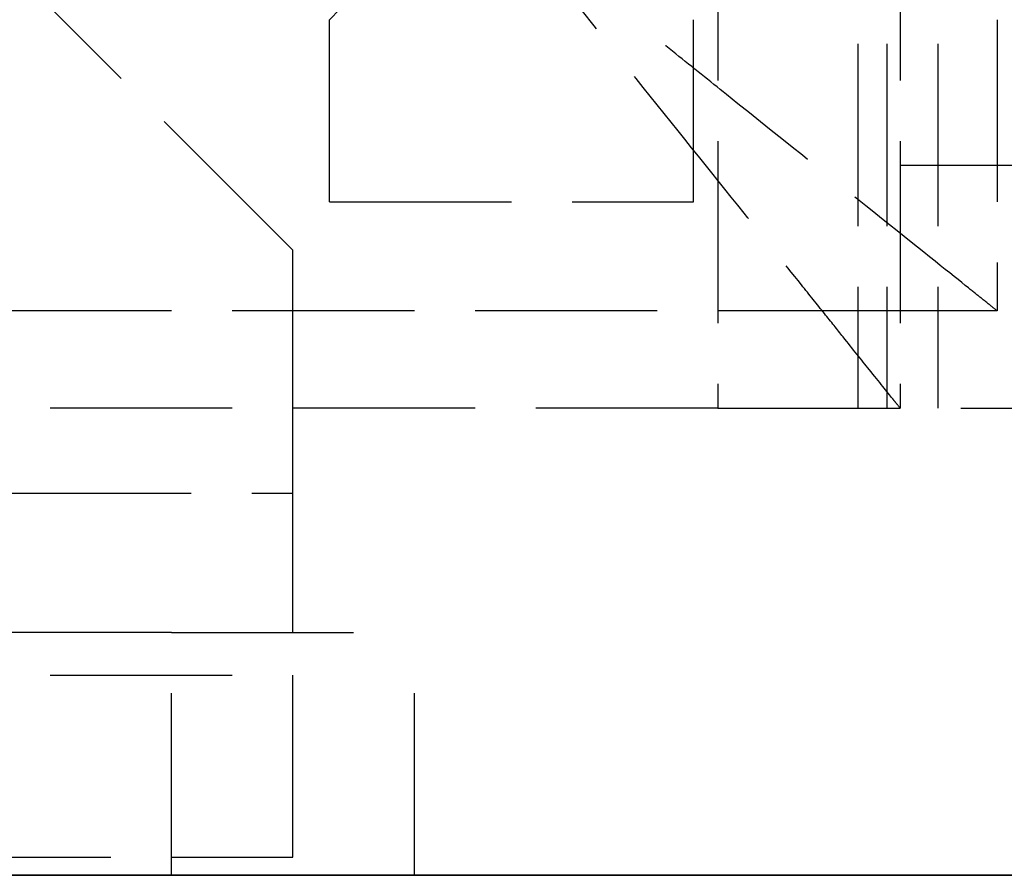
# Model space of a CAD drawing. Header units: millimetres. Extents: x -108 to 0, y 0 to 486.
# Tile 7 of 16: x -12 to -4, y 0 to 7. Entities that reach past the tile are written whole.
import ezdxf

# ---------------------------------------------------------------- set-up
doc = ezdxf.new("R2010")
doc.units = ezdxf.units.MM
doc.header["$LTSCALE"] = 10
doc.linetypes.add('ALLCAD_Strich', pattern=[0.2, 0.15, -0.05])
doc.layers.add('BESCH_KONT_sich_schn_ansi_2d', color=40, linetype='Continuous')
doc.layers.add('BESCH_KONT_sich_schn_grun_2d', color=10, linetype='Continuous')

msp = doc.modelspace()

# ---------------------------------------------------------------- linework, layer by layer
at = {"layer": 'BESCH_KONT_sich_schn_ansi_2d', "linetype": 'ALLCAD_Strich'}
for p, q in [((-5, 0, 52.3277), (-107.4, 0, 52.3277)), ((-5, 0, 47.3277), (-107.4, 0, 47.3277)), ((-107.3979, 0, 52.4812), (-5.0021, 0, 52.4812)), ((-8.2, 0, 56.3277), (-104.2, 0, 56.3277)), ((-11.7, 0, 103.4257), (-100.7, 0, 103.4257)), ((-11.7, 0, 92.2296), (-100.7, 0, 92.2296)), ((-11.7, 0, 103.8277), (-100.7, 0, 103.8277)), ((-11.7, 0, 91.8277), (-100.7, 0, 91.8277)), ((-90, 0, 26.5277), (-10, 0, 26.5277)), ((-85, 0, 388.6536), (-11, 0, 388.6536)), ((-68.25, 0, 29.5277), (-10, 0, 29.5277)), ((-68.25, 0, 28.0277), (-10, 0, 28.0277)), ((-6.5, 0, 430.5277), (-36.7, 0, 430.5277)), ((-6.5, 0, 432.0277), (-36.7, 0, 432.0277)), ((-26.75, 0, 3.8536), (-7.25, 0, 3.8536)), ((-26.75, 0, 387.8536), (-7.25, 0, 387.8536)), ((-26.75, 0, 3.8536), (-7.25, 0, 3.8536)), ((-26.75, 0, 11.3404), (-7.25, 0, 11.3404)), ((-26.75, 0, 395.3404), (-7.25, 0, 395.3404)), ((-26.75, 0, 11.3404), (-7.25, 0, 11.3404)), ((-7.35, 0, 20.7782), (-26.4, 0, 20.7782)), ((-26.4, 0, 26.5149), (-7.6, 0, 26.5149)), ((-26.4, 0, 21.0068), (-7.35, 0, 21.0068)), ((-7.35, 0, 404.7782), (-26.4, 0, 404.7782)), ((-26.4, 0, 410.5149), (-7.6, 0, 410.5149)), ((-26.4, 0, 405.0068), (-7.35, 0, 405.0068)), ((-7.35, 0, 20.7782), (-26.4, 0, 20.7782)), ((-26.4, 0, 26.5149), (-7.6, 0, 26.5149)), ((-26.4, 0, 21.0068), (-7.35, 0, 21.0068)), ((-26.2, 0, 2.1964), (-7.25, 0, 2.1964)), ((-26.2, 0, 2.1277), (-7.0907, 0, 2.1277)), ((-6.2, 0, 1.5153), (-26.2, 0, 1.5153)), ((-26.2, 0, 386.1964), (-7.25, 0, 386.1964)), ((-26.2, 0, 386.1277), (-7.0907, 0, 386.1277)), ((-6.2, 0, 385.5153), (-26.2, 0, 385.5153)), ((-26.2, 0, 2.1964), (-7.25, 0, 2.1964)), ((-26.2, 0, 2.1277), (-7.0907, 0, 2.1277)), ((-6.2, 0, 1.5153), (-26.2, 0, 1.5153)), ((-26.1, 0, 2.2431), (-2.5, 0, 2.2431)), ((-26.1, 0, 0.7432), (-2.5, 0, 0.7432)), ((-2.5, 0, 0.5809), (-26.1, 0, 0.5809)), ((-26.1, 0, 386.2431), (-2.5, 0, 386.2431)), ((-26.1, 0, 384.7432), (-2.5, 0, 384.7432)), ((-2.5, 0, 384.5809), (-26.1, 0, 384.5809)), ((-26.1, 0, 2.2431), (-2.5, 0, 2.2431)), ((-26.1, 0, 0.7432), (-2.5, 0, 0.7432)), ((-2.5, 0, 0.5809), (-26.1, 0, 0.5809)), ((-26.1, 0, 1.95), (-8.2, 0, 1.95)), ((-2.5, 0, 2.0808), (-26.1, 0, 2.0808)), ((-8.2, 0, 3.45), (-26.1, 0, 3.45)), ((-26.1, 0, 2.5413), (-6.5, 0, 2.5413)), ((-26.1, 0, 1.0413), (-2.5, 0, 1.0413)), ((-26.1, 0, 0.6277), (-6.2, 0, 0.6277)), ((-26.1, 0, 385.95), (-8.2, 0, 385.95)), ((-2.5, 0, 386.0808), (-26.1, 0, 386.0808)), ((-8.2, 0, 387.45), (-26.1, 0, 387.45)), ((-26.1, 0, 386.5413), (-6.5, 0, 386.5413)), ((-26.1, 0, 385.0413), (-2.5, 0, 385.0413)), ((-26.1, 0, 384.6277), (-6.2, 0, 384.6277)), ((-26.1, 0, 1.95), (-8.2, 0, 1.95)), ((-2.5, 0, 2.0808), (-26.1, 0, 2.0808)), ((-8.2, 0, 3.45), (-26.1, 0, 3.45)), ((-26.1, 0, 2.5413), (-6.5, 0, 2.5413)), ((-26.1, 0, 1.0413), (-2.5, 0, 1.0413)), ((-26.1, 0, 0.6277), (-6.2, 0, 0.6277)), ((-11.8245, 0, 0.0153), (-25.4755, 0, 0.0153)), ((-11.8245, 0, 384.0153), (-25.4755, 0, 384.0153)), ((-11.8245, 0, 0.0153), (-25.4755, 0, 0.0153)), ((-12.1359, 0), (-25.1641, 0)), ((-12.1359, 0, 384), (-25.1641, 0, 384)), ((-12.1359, 0), (-25.1641, 0)), ((-12.1359, 0, 1.5), (-25.1641, 0, 1.5)), ((-12.1359, 0, 385.5), (-25.1641, 0, 385.5)), ((-12.1359, 0, 1.5), (-25.1641, 0, 1.5)), ((-9.65, 0, 44.8683), (-24.65, 0, 44.8683)), ((-9.65, 0, 428.8683), (-24.65, 0, 428.8683)), ((-9.65, 0, 44.8683), (-24.65, 0, 44.8683)), ((-22.22, 0, 8.6263), (-10.22, 0, 8.6263)), ((-22.22, 0, 8.2598), (-10.22, 0, 8.2598)), ((-22.22, 0, 392.6263), (-10.22, 0, 392.6263)), ((-22.22, 0, 392.2598), (-10.22, 0, 392.2598)), ((-22.22, 0, 8.6263), (-10.22, 0, 8.6263)), ((-22.22, 0, 8.2598), (-10.22, 0, 8.2598)), ((-20.47, 0, 19.1962), (-7.25, 0, 19.1962)), ((-11.97, 0, 10.3763), (-20.47, 0, 10.3763)), ((-11.97, 0, 10.0098), (-20.47, 0, 10.0098)), ((-20.47, 0, 28.7039), (-7.35, 0, 28.7039)), ((-20.47, 0, 26.9539), (-7.35, 0, 26.9539)), ((-20.47, 0, 27.0067), (-7.35, 0, 27.0067)), ((-20.47, 0, 27.0068), (-7.35, 0, 27.0068)), ((-20.47, 0, 403.1962), (-7.25, 0, 403.1962)), ((-11.97, 0, 394.3763), (-20.47, 0, 394.3763)), ((-11.97, 0, 394.0098), (-20.47, 0, 394.0098)), ((-20.47, 0, 412.7039), (-7.35, 0, 412.7039)), ((-20.47, 0, 410.9539), (-7.35, 0, 410.9539)), ((-20.47, 0, 411.0067), (-7.35, 0, 411.0067)), ((-20.47, 0, 19.1962), (-7.25, 0, 19.1962)), ((-11.97, 0, 10.3763), (-20.47, 0, 10.3763)), ((-11.97, 0, 10.0098), (-20.47, 0, 10.0098)), ((-20.47, 0, 28.7039), (-7.35, 0, 28.7039)), ((-20.47, 0, 26.9539), (-7.35, 0, 26.9539)), ((-20.47, 0, 27.0067), (-7.35, 0, 27.0067)), ((-20.47, 0, 411.0068), (-7.35, 0, 411.0068)), ((-20.47, 0, 27.0068), (-7.35, 0, 27.0068)), ((-11, 0, 406.6536), (-19.75, 0, 406.6536)), ((-13.647, 0, 15.1187), (-11.6, 0, 15.1187)), ((-13.647, 0, 15.1187), (-11.6, 0, 15.1187)), ((-13.627, 0, 15.1004), (-10, 0, 15.1004)), ((-13.627, 0, 15.1004), (-10, 0, 15.1004)), ((-13.5154, 0, 399.1187), (-11.6, 0, 399.1187)), ((-13.4973, 0, 399.1004), (-9, 0, 399.1004)), ((-12.7504, 0, 395.3535), (-9, 0, 395.3535)), ((-12.7028, 0, 11.3535), (-10, 0, 11.3535)), ((-12.7028, 0, 11.3535), (-10, 0, 11.3535)), ((-9.65, 0, 42.5147), (-12.6, 0, 42.5147)), ((-9.65, 0, 426.5147), (-12.6, 0, 426.5147)), ((-9.65, 0, 42.5147), (-12.6, 0, 42.5147)), ((-12.2, 0, 49.8277), (-11.4, 0, 49.8277)), ((-12.2, 0, 52.3277), (-12.2, 0, 49.8277)), ((-12, 0, 28.0277), (-12, 0, 29.5277)), ((-10.22, 0, 13.3263), (-11.97, 0, 13.3263)), ((-11.97, 0, 13.3263), (-11.97, 0, 10.3763)), ((-10.22, 0, 12.9597), (-11.97, 0, 12.9597)), ((-11.97, 0, 10.3763), (-11.97, 0, 10.0098)), ((-10.22, 0, 397.3263), (-11.97, 0, 397.3263)), ((-11.97, 0, 397.3263), (-11.97, 0, 394.3763)), ((-10.22, 0, 396.9597), (-11.97, 0, 396.9597)), ((-11.97, 0, 394.3763), (-11.97, 0, 394.0098)), ((-10.22, 0, 13.3263), (-11.97, 0, 13.3263)), ((-11.97, 0, 13.3263), (-11.97, 0, 10.3763)), ((-10.22, 0, 12.9597), (-11.97, 0, 12.9597)), ((-11.97, 0, 10.3763), (-11.97, 0, 10.0098)), ((-6.5977, 0, 0.0153), (-11.8245, 0, 0.0153)), ((-6.5977, 0, 384.0153), (-11.8245, 0, 384.0153)), ((-6.5977, 0, 0.0153), (-11.8245, 0, 0.0153)), ((-11.7, 0, 103.8277), (-11.7, 0, 103.4257)), ((-9.7, 0, 103.4257), (-11.7, 0, 103.4257)), ((-11.7, 0, 92.2296), (-11.7, 0, 103.4257)), ((-9.7, 0, 92.2296), (-11.7, 0, 92.2296)), ((-11.7, 0, 92.2296), (-11.7, 0, 91.8277)), ((-8.2, 0, 103.8277), (-11.7, 0, 103.8277)), ((-11.7, 0, 91.8277), (-8.2, 0, 91.8277)), ((-7.35, 0, 409.4333), (-11.6, 0, 409.4333)), ((-11.6, 0, 409.4333), (-11.6, 0, 406.6536)), ((-7.35, 0, 25.4281), (-11.6, 0, 25.4281)), ((-11.6, 0, 15.1239), (-10, 0, 15.1239)), ((-11.6, 0, 15.1239), (-11.6, 0, 15.1187)), ((-10, 0, 25.4333), (-11.6, 0, 25.4333)), ((-11.6, 0, 25.4333), (-11.6, 0, 15.1239)), ((-7.35, 0, 409.4281), (-11.6, 0, 409.4281)), ((-11.6, 0, 399.1239), (-9, 0, 399.1239)), ((-11.6, 0, 399.1239), (-11.6, 0, 399.1187)), ((-11.6, 0, 406.6536), (-11.6, 0, 399.1239)), ((-7.35, 0, 25.4281), (-11.6, 0, 25.4281)), ((-11.6, 0, 15.1239), (-10, 0, 15.1239)), ((-11.6, 0, 15.1239), (-11.6, 0, 15.1187)), ((-10, 0, 25.4333), (-11.6, 0, 25.4333)), ((-11.6, 0, 25.4333), (-11.6, 0, 15.1239)), ((-11.4, 0, 52.3277), (-11.4, 0, 49.8277)), ((-10.95, 0, 430.5277), (-10.95, 0, 432.0277)), ((-10.22, 0, 8.6263), (-10.22, 0, 13.3263)), ((-10.22, 0, 8.6263), (-10.22, 0, 8.2598)), ((-10.22, 0, 392.6263), (-10.22, 0, 397.3263)), ((-10.22, 0, 392.6263), (-10.22, 0, 392.2598)), ((-10.22, 0, 8.6263), (-10.22, 0, 13.3263)), ((-10.22, 0, 8.6263), (-10.22, 0, 8.2598)), ((-10, 0, 15.1004), (-7.35, 0, 15.1004)), ((-10, 0, 11.3535), (-7.25, 0, 11.3535)), ((-10, 0, 15.1239), (-7.35, 0, 15.1239)), ((-7.35, 0, 25.4333), (-10, 0, 25.4333)), ((-10, 0, 15.1004), (-7.35, 0, 15.1004)), ((-10, 0, 11.3535), (-7.25, 0, 11.3535)), ((-10, 0, 15.1239), (-7.35, 0, 15.1239)), ((-7.35, 0, 25.4333), (-10, 0, 25.4333)), ((-10, 0, 9.5277), (-10, 0, 26.5277)), ((-10, 0, 26.5277), (-10, 0, 29.5277)), ((-9.7, 0, 100.8277), (-6.7, 0, 100.8277)), ((-9.7, 0, 94.8277), (-9.7, 0, 100.8277)), ((-9.7, 0, 94.8277), (-6.7, 0, 94.8277)), ((-9.7, 0, 100.8277), (-9.7, 0, 103.4257)), ((-9.7, 0, 92.2296), (-9.7, 0, 94.8277)), ((-6.7, 0, 103.4257), (-9.7, 0, 103.4257)), ((-6.7, 0, 92.2296), (-9.7, 0, 92.2296)), ((-9.65, 0, 44.8683), (-9.65, 0, 42.5147)), ((-9.65, 0, 428.8683), (-9.65, 0, 426.5147)), ((-9.65, 0, 44.8683), (-9.65, 0, 42.5147)), ((-9, 0, 390.6536), (-9, 0, 404.6536)), ((-9, 0, 399.1004), (-7.35, 0, 399.1004)), ((-9, 0, 395.3535), (-7.25, 0, 395.3535)), ((-9, 0, 399.1239), (-7.35, 0, 399.1239)), ((-8.2, 0, 56.3277), (-8.2, 0, 56.3277)), ((-8.2, 0, 56.3277), (-8.2, 0, 55.5277)), ((-8.2, 0, 1.95), (-2.5, 0, 1.95)), ((-6.9429, 0, 3.45), (-8.2, 0, 3.45)), ((-8.2, 0, 1.95), (-8.2, 0, 3.45)), ((-8.2, 0, 0.0153), (-8.2, 0, 1.5153)), ((-8.2, 0, 385.95), (-2.5, 0, 385.95)), ((-6.9429, 0, 387.45), (-8.2, 0, 387.45)), ((-8.2, 0, 385.95), (-8.2, 0, 387.45)), ((-8.2, 0, 384.0153), (-8.2, 0, 385.5153)), ((-8.2, 0, 1.95), (-2.5, 0, 1.95)), ((-6.9429, 0, 3.45), (-8.2, 0, 3.45)), ((-8.2, 0, 1.95), (-8.2, 0, 3.45)), ((-8.2, 0, 0.0153), (-8.2, 0, 1.5153)), ((-8.1998, 0, 56.3277), (-8.1998, 0, 55.5277)), ((-7.6, 0, 32.8684), (-7.6, 0, 42.8183)), ((-7.35, 0, 32.8684), (-7.6, 0, 32.8684)), ((-7.6, 0, 416.8684), (-7.6, 0, 426.8183)), ((-7.35, 0, 416.8684), (-7.6, 0, 416.8684)), ((-7.6, 0, 32.8684), (-7.6, 0, 42.8183)), ((-7.35, 0, 32.8684), (-7.6, 0, 32.8684)), ((-7.6, 0, 28.447), (-7.6, 0, 32.4469)), ((-7.6, 0, 28.447), (-7.6, 0, 26.5149)), ((-7.6, 0, 32.4469), (-7.6, 0, 32.8684)), ((-7.35, 0, 28.447), (-7.6, 0, 28.447)), ((-7.35, 0, 32.4469), (-7.6, 0, 32.4469)), ((-7.6, 0, 412.447), (-7.6, 0, 416.4469)), ((-7.6, 0, 412.447), (-7.6, 0, 410.5149)), ((-7.6, 0, 416.4469), (-7.6, 0, 416.8684)), ((-7.35, 0, 412.447), (-7.6, 0, 412.447)), ((-7.35, 0, 416.4469), (-7.6, 0, 416.4469)), ((-7.6, 0, 28.447), (-7.6, 0, 32.4469)), ((-7.6, 0, 28.447), (-7.6, 0, 26.5149)), ((-7.6, 0, 32.4469), (-7.6, 0, 32.8684)), ((-7.35, 0, 28.447), (-7.6, 0, 28.447)), ((-7.35, 0, 32.4469), (-7.6, 0, 32.4469)), ((-7.35, 0, 20.8403), (-7.25, 0, 20.8403)), ((-7.35, 0, 32.8684), (-7.35, 0, 25.4333)), ((-7.35, 0, 15.1239), (-7.35, 0, 15.1004)), ((-7.35, 0, 25.4333), (-7.35, 0, 15.1239)), ((-7.35, 0, 404.8403), (-7.25, 0, 404.8403)), ((-7.35, 0, 416.8684), (-7.35, 0, 409.4333)), ((-7.35, 0, 399.1239), (-7.35, 0, 399.1004)), ((-7.35, 0, 409.4333), (-7.35, 0, 399.1239)), ((-7.35, 0, 20.8403), (-7.25, 0, 20.8403)), ((-7.35, 0, 32.8684), (-7.35, 0, 25.4333)), ((-7.35, 0, 15.1239), (-7.35, 0, 15.1004)), ((-7.35, 0, 25.4333), (-7.35, 0, 15.1239)), ((-7.25, 0, 20.8403), (-7.25, 0, 11.3535)), ((-7.25, 0, 3.8536), (-7.25, 0, 3.8276)), ((-7.25, 0, 11.3535), (-7.25, 0, 3.8536)), ((-7.25, 0, 404.8403), (-7.25, 0, 395.3535)), ((-7.25, 0, 387.8536), (-7.25, 0, 387.8276)), ((-7.25, 0, 395.3535), (-7.25, 0, 387.8536)), ((-7.25, 0, 20.8403), (-7.25, 0, 11.3535)), ((-7.25, 0, 3.8536), (-7.25, 0, 3.8276)), ((-7.25, 0, 11.3535), (-7.25, 0, 3.8536)), ((-7.25, 0, 3.8276), (-7.25, 0, 2.1964)), ((-7.25, 0, 387.8276), (-7.25, 0, 386.1964)), ((-7.25, 0, 3.8276), (-7.25, 0, 2.1964)), ((-6.5, 0, 2.5413), (-7.0907, 0, 2.1277)), ((-6.2, 0, 2.1277), (-7.0907, 0, 2.1277)), ((-6.5, 0, 386.5413), (-7.0907, 0, 386.1277)), ((-6.2, 0, 386.1277), (-7.0907, 0, 386.1277)), ((-6.5, 0, 2.5413), (-7.0907, 0, 2.1277)), ((-6.2, 0, 2.1277), (-7.0907, 0, 2.1277)), ((-7.0714, 0, 2.3286), (-7.0714, 0, 3.8286)), ((-7.0714, 0, 386.3286), (-7.0714, 0, 387.8286)), ((-7.0714, 0, 2.3286), (-7.0714, 0, 3.8286)), ((-6.9429, 0, 3.45), (-6.441, 0, 3.8344)), ((-6.9429, 0, 387.45), (-6.441, 0, 387.8344)), ((-6.9429, 0, 3.45), (-6.441, 0, 3.8344)), ((-6.7, 0, 100.8277), (-6.7, 0, 94.8277)), ((-6.7, 0, 100.8277), (-6.7, 0, 103.4257)), ((-6.7, 0, 92.2296), (-6.7, 0, 94.8277)), ((-6.5, 0, 432.0277), (-6.5, 0, 430.5277)), ((-6.5, 0, 426.2777), (-6.5, 0, 416.7777)), ((-5, 0, 426.2777), (-6.5, 0, 426.2777)), ((-5, 0, 416.7777), (-6.5, 0, 416.7777)), ((-5.348, 0, 420.0277), (-6.5, 0, 420.0277)), ((-6.5, 0, 423.7777), (-5, 0, 423.7777)), ((-5, 0, 419.2777), (-6.5, 0, 419.2777)), ((-6.5, 0, 2.5413), (-2, 0, 5.6923)), ((-6.5, 0, 386.5413), (-2, 0, 389.6923)), ((-6.5, 0, 2.5413), (-2, 0, 5.6923)), ((-6.441, 0, 3.8344), (-6.3, 0, 3.9423)), ((-6.441, 0, 387.8344), (-6.3, 0, 387.9423)), ((-6.441, 0, 3.8344), (-6.3, 0, 3.9423)), ((-6.3, 0, 2.3391), (-6.3, 0, 2.3453)), ((-4.3, 0, 5.474), (-6.3, 0, 3.9423)), ((-6.3, 0, 2.3453), (-6.3, 0, 3.9423)), ((-6.3, 0, 386.3391), (-6.3, 0, 386.3453)), ((-4.3, 0, 389.474), (-6.3, 0, 387.9423)), ((-6.3, 0, 386.3453), (-6.3, 0, 387.9423)), ((-6.3, 0, 2.3391), (-6.3, 0, 2.3453)), ((-4.3, 0, 5.474), (-6.3, 0, 3.9423)), ((-6.3, 0, 2.3453), (-6.3, 0, 3.9423)), ((-6.2, 0, 0.0311), (-6.2, 0, 0.5809)), ((-6.2, 0, 384.0311), (-6.2, 0, 384.5809)), ((-6.2, 0, 0.0311), (-6.2, 0, 0.5809)), ((-6.2, 0, 0.6277), (-2.5, 0, 0.6277)), ((-6.2, 0, 2.1277), (-6.2, 0, 0.6277)), ((-6.2, 0, 0.5809), (-6.2, 0, 0.6277)), ((-6.2, 0, 384.6277), (-2.5, 0, 384.6277)), ((-6.2, 0, 386.1277), (-6.2, 0, 384.6277)), ((-6.2, 0, 384.5809), (-6.2, 0, 384.6277)), ((-6.2, 0, 0.6277), (-2.5, 0, 0.6277)), ((-6.2, 0, 2.1277), (-6.2, 0, 0.6277)), ((-6.2, 0, 0.5809), (-6.2, 0, 0.6277)), ((-4.928, 0, 416.6817), (-5.348, 0, 415.2417)), ((-5.108, 0, 415.1717), (-5.348, 0, 415.2417)), ((-4.928, 0, 426.3737), (-5.348, 0, 427.8137)), ((-5.348, 0, 427.8137), (-5.108, 0, 427.8837)), ((-5.108, 0, 420.0277), (-5.348, 0, 420.0277)), ((-5.348, 0, 420.0277), (-5.348, 0, 415.2417)), ((-4.688, 0, 426.4437), (-5.108, 0, 427.8837)), ((-4.688, 0, 416.6117), (-5.108, 0, 415.1717)), ((-5.108, 0, 420.0277), (-5.108, 0, 415.1717)), ((-5.108, 0, 420.0277), (-5, 0, 420.0277)), ((-5.0021, 0, 52.4812), (-5.0018, 0, 52.4812)), ((-3.5, 0, 429.0277), (-5, 0, 429.0277)), ((-3.5, 0, 428.0277), (-5, 0, 428.0277)), ((-5, 0, 428.0277), (-5, 0, 429.0277)), ((-5, 0, 405.3277), (-3.5, 0, 405.3277)), ((-3.5, 0, 415.0277), (-5, 0, 415.0277)), ((-5, 0, 405.3277), (-5, 0, 415.0277)), ((-5, 0, 405.3277), (-5, 0, 403.3277)), ((-5, 0, 426.2777), (-5, 0, 416.7777)), ((-5, 0, 420.0277), (-4.928, 0, 420.0277)), ((-5, 0, 403.3277), (-3.5, 0, 403.3277)), ((-5, 0, 424.3277), (-4.688, 0, 424.3277)), ((-4.688, 0, 424.0277), (-5, 0, 424.0277)), ((-5, 0, 52.3277), (-5, 0, 47.3277)), ((-5, 0, 24.3277), (-4.2, 0, 24.3277)), ((-4.2, 0, 52.3277), (-5, 0, 52.3277)), ((-5, 0, 47.3277), (-5, 0, 24.3277)), ((-5, 0, 24.3277), (-5, 0, 19.3277)), ((-5, 0, 19.3277), (-4.2, 0, 19.3277)), ((-5, 0, 406.3277), (-3.5, 0, 406.3277)), ((-5, 0, 416.7777), (-5, 0, 415.0277)), ((-5, 0, 428.0277), (-5, 0, 426.2777)), ((-3.5, 0, 427.2277), (-5, 0, 427.2277)), ((-5, 0, 427.5277), (-3.5, 0, 427.5277)), ((-4.2, 0, 39.6777), (-5, 0, 39.6777)), ((-4.2, 0, 34.9777), (-5, 0, 34.9777)), ((-4.928, 0, 420.0277), (-4.928, 0, 416.6817)), ((-4.928, 0, 416.6817), (-4.688, 0, 416.6117)), ((-4.688, 0, 426.4437), (-4.928, 0, 426.3737)), ((-4.688, 0, 423.0277), (-4.688, 0, 426.4437)), ((-4.688, 0, 423.0277), (-3.5, 0, 423.0277)), ((-4.688, 0, 420.0277), (-4.688, 0, 423.0277)), ((-4.688, 0, 420.0277), (-3.5, 0, 420.0277)), ((-4.688, 0, 416.6117), (-4.688, 0, 420.0277)), ((-4.688, 0, 424.3277), (-3.5, 0, 424.3277)), ((-3.5, 0, 424.0277), (-4.688, 0, 424.0277)), ((-4.3, 0, 2.3558), (-2.5, 0, 2.3558)), ((-4.3, 0, 5.474), (-4.3, 0, 2.3558)), ((-4.3, 0, 5.474), (-1.6, 0, 7.5417)), ((-4.3, 0, 386.3558), (-2.5, 0, 386.3558)), ((-4.3, 0, 389.474), (-4.3, 0, 386.3558)), ((-4.3, 0, 389.474), (-1.6, 0, 391.5417)), ((-4.3, 0, 2.3558), (-2.5, 0, 2.3558)), ((-4.3, 0, 5.474), (-4.3, 0, 2.3558)), ((-4.3, 0, 5.474), (-1.6, 0, 7.5417)), ((-4.2, 0, 19.3277), (-4.2, 0, 24.3277)), ((-4.2, 0, 52.3277), (-4.2, 0, 24.3277))]:
    msp.add_line(p, q, dxfattribs=at)
at = {"layer": 'BESCH_KONT_sich_schn_ansi_2d', "linetype": 'ALLCAD_Strich', "extrusion": (0, -1, 0)}
for centre, radius, start, end in [((-13, 9.5277), 3, 270, 0), ((-12.1359, 3.1851), 3.1851, 270, 305.15128), ((-12.1359, 387.1851), 3.1851, 270, 305.15128), ((-12.1359, 3.1851), 3.1851, 270, 305.15128), ((-8.1738, -1.5499), 5, 90.3, 142.41149), ((-8.1738, 382.4501), 5, 90.3, 142.41149), ((-8.1738, -1.5499), 5, 90.3, 142.41149), ((-11, 390.6536), 2, 270, 0), ((-11, 404.6536), 2, 0, 90), ((-12.1359, 3.1851), 3.1851, 305.15128, 337.18336), ((-12.1359, 387.1851), 3.1851, 305.15128, 337.18336), ((-12.1359, 3.1851), 3.1851, 305.15128, 337.18336), ((-6.5, 429.0277), 3, 0, 90), ((-6.5, 429.0277), 1.5, 0, 90), ((-4.9, 416.7777), 1.6, 180, 253.7398), ((-5.15, 428.0277), 0.15, 286.2602, 360), ((-5.15, 415.0277), 0.15, 0, 73.7398), ((-4.9, 416.7777), 0.1, 180, 253.7398), ((-4.9, 426.2777), 0.1, 106.2602, 180), ((-5.15, 415.0277), 1.65, 0, 73.7398)]:
    msp.add_arc(centre, radius, start, end, dxfattribs=at)
at = {"layer": 'BESCH_KONT_sich_schn_ansi_2d', "linetype": 'ALLCAD_Strich', "extrusion": (0, 1, 0)}
for centre, radius, start, end in [((8.2, 100.8277), 3, 60, 90), ((8.2, 94.8277), 3, 270, 300), ((8.2, 100.8277), 3, 90, 120), ((8.2, 94.8277), 3, 240, 270), ((4.9, 426.2777), 1.6, 0, 73.7398), ((5.15, 428.0277), 1.65, 180, 253.7398)]:
    msp.add_arc(centre, radius, start, end, dxfattribs=at)
at = {"layer": 'BESCH_KONT_sich_schn_ansi_2d', "linetype": 'ALLCAD_Strich', "extrusion": (0, -1, 0)}
for centre, major_axis, ratio, start_param, end_param in [((-14.5, 0, 2.3636), (9.9999, 0), 0.005236, -1.570795, -1.152128), ((-14.5, 0, 3.8636), (9.9999, 0), 0.005236, -1.570795, -0.733459), ((-14.5, 0, 386.3636), (9.9999, 0), 0.005236, -1.570795, -0.733459), ((-14.5, 0, 387.8636), (9.9999, 0), 0.005236, -1.570795, -0.733459), ((-14.5, 0, 2.3636), (9.9999, 0), 0.005236, -1.570795, -1.152128), ((-14.5, 0, 3.8636), (9.9999, 0), 0.005236, -1.570795, -0.733459), ((-14.5, 0, 2.3636), (9.9999, 0), 0.005236, -1.152128, -0.733459), ((-14.5, 0, 2.3636), (9.9999, 0), 0.005236, -1.152128, -0.733459), ((-9.65, 0, 42.8183), (2.05, 0), 0.999986, 0, 1.570796), ((-9.65, 0, 426.8183), (2.05, 0), 0.999986, 0, 1.570796), ((-9.65, 0, 42.8183), (2.05, 0), 0.999986, 0, 1.570796), ((-9.65, 0, 40.4647), (2.05, 0), 0.999986, 0, 1.570796), ((-9.65, 0, 424.4647), (2.05, 0), 0.999986, 0, 1.570796), ((-9.65, 0, 40.4647), (2.05, 0), 0.999986, 0, 1.570796), ((-9.3001, 0, 2.3391), (3.0001, 0), 0.005236, -0.73346, 0.000001), ((-9.3001, 0, 3.8391), (3.0001, 0), 0.005236, -0.733461, -0.307776), ((-9.3001, 0, 386.3391), (3.0001, 0), 0.005236, -0.73346, 0.000001), ((-9.3001, 0, 387.8391), (3.0001, 0), 0.005236, -0.733461, -0.307776), ((-9.3001, 0, 2.3391), (3.0001, 0), 0.005236, -0.73346, 0.000001), ((-9.3001, 0, 3.8391), (3.0001, 0), 0.005236, -0.733461, -0.307776), ((-6.5976, 0, 10.0014), (0, 0, -9.9861), 0.707107, -0.000017, 0.028171), ((-6.5976, 0, 394.0014), (0, 0, -9.9861), 0.707107, -0.000017, 0.056336), ((-6.5976, 0, 10.0014), (0, 0, -9.9861), 0.707107, -0.000017, 0.028171), ((-6.5976, 0, 10.0014), (0, 0, -9.9861), 0.707107, 0.028171, 0.056336), ((-6.5976, 0, 10.0014), (0, 0, -9.9861), 0.707107, 0.028171, 0.056336)]:
    msp.add_ellipse(centre, major_axis=major_axis, ratio=ratio, start_param=start_param, end_param=end_param, dxfattribs=at)
at = {"layer": 'BESCH_KONT_sich_schn_ansi_2d', "linetype": 'ALLCAD_Strich', "extrusion": (0, 1, 0)}
for centre in [(-4.3, 0, 2.3453), (-4.3, 0, 386.3453), (-4.3, 0, 2.3453)]:
    msp.add_ellipse(centre, major_axis=(-2, 0), ratio=0.005236, start_param=-0.000007, end_param=1.570789, dxfattribs=at)
at = {"layer": 'BESCH_KONT_sich_schn_ansi_2d', "linetype": 'ALLCAD_Strich'}
for points, knots in [([(-12.2, 0, 49.8277), (-12.2, 0, 49.7398), (-12.2046, 0, 49.6521), (-12.2226, 0, 49.4815), (-12.2355, 0, 49.3998), (-12.276, 0, 49.205), (-12.318, 0, 49.0405), (-12.4448, 0, 48.7427), (-12.4963, 0, 48.642), (-12.6321, 0, 48.4142), (-12.7211, 0, 48.2929), (-12.8704, 0, 48.122), (-12.9259, 0, 48.0645), (-13.112, 0, 47.8887), (-13.25, 0, 47.7842), (-13.6157, 0, 47.5599), (-13.8523, 0, 47.4628), (-14.1488, 0, 47.3885), (-14.2057, 0, 47.3763), (-14.3035, 0, 47.359), (-14.3443, 0, 47.3527), (-14.4412, 0, 47.3404), (-14.4975, 0, 47.3352), (-14.6025, 0, 47.3291), (-14.6513, 0, 47.3277), (-14.7, 0, 47.3277)], [-0.5329407, -0.5329407, -0.5329407, -0.5329407, -0.4835169, -0.4835169, -0.4358884, -0.4358884, -0.3687683, -0.3687683, -0.3316651, -0.3316651, -0.2797592, -0.2797592, -0.2509657, -0.2509657, -0.1859286, -0.1859286, -0.0846307, -0.0846307, -0.0607258, -0.0607258, -0.0436689, -0.0436689, -0.0202839, -0.0202839, -0.000001, -0.000001, -0.000001, -0.000001]), ([(-11.4, 0, 49.8277), (-11.4, 0, 49.751), (-11.4027, 0, 49.6744), (-11.4131, 0, 49.5243), (-11.4207, 0, 49.4509), (-11.4504, 0, 49.2355), (-11.4792, 0, 49.0952), (-11.5414, 0, 48.8672), (-11.5704, 0, 48.7767), (-11.7465, 0, 48.2981), (-11.9571, 0, 47.9523), (-12.2828, 0, 47.5785), (-12.3568, 0, 47.5016), (-12.4704, 0, 47.3943), (-12.5079, 0, 47.3605), (-12.5459, 0, 47.3277)], [-0.5815985, -0.5815985, -0.5815985, -0.5815985, -0.5586238, -0.5586238, -0.5364299, -0.5364299, -0.4933423, -0.4933423, -0.4640446, -0.4640446, -0.3350977, -0.3350977, -0.2993058, -0.2993058, -0.2820953, -0.2820953, -0.2820953, -0.2820953]), ([(-12.3, 0, 52.3277), (-12.3009, 0, 52.4602), (-12.2887, 0, 52.5971), (-12.2437, 0, 52.8775), (-12.2062, 0, 53.0236), (-12.0388, 0, 53.506), (-11.8567, 0, 53.8073), (-11.4945, 0, 54.2444), (-11.3301, 0, 54.4035), (-11.0529, 0, 54.629), (-10.9441, 0, 54.7079), (-10.7713, 0, 54.8209), (-10.7083, 0, 54.8597), (-10.5223, 0, 54.9675), (-10.397, 0, 55.0318), (-10.1678, 0, 55.1366), (-10.0636, 0, 55.1795), (-9.8725, 0, 55.2503), (-9.7858, 0, 55.2795), (-9.5575, 0, 55.3495), (-9.4147, 0, 55.3862), (-9.081, 0, 55.4567), (-8.8888, 0, 55.4858), (-8.5313, 0, 55.5198), (-8.3656, 0, 55.5277), (-8.2, 0, 55.5277)], [-0.6665997, -0.6665997, -0.6665997, -0.6665997, -0.6273882, -0.6273882, -0.5814779, -0.5814779, -0.4698791, -0.4698791, -0.3925738, -0.3925738, -0.3452743, -0.3452743, -0.3186954, -0.3186954, -0.2675896, -0.2675896, -0.2258718, -0.2258718, -0.1918333, -0.1918333, -0.1364474, -0.1364474, -0.0629893, -0.0629893, -0.000001, -0.000001, -0.000001, -0.000001]), ([(-8.2, 0, 56.3277), (-8.2627, 0, 56.3277), (-8.3253, 0, 56.3263), (-8.454, 0, 56.3205), (-8.52, 0, 56.316), (-8.7338, 0, 56.2963), (-8.8815, 0, 56.2747), (-9.1411, 0, 56.2225), (-9.2534, 0, 56.195), (-9.5348, 0, 56.1137), (-9.7036, 0, 56.0532), (-9.9786, 0, 55.9336), (-10.0871, 0, 55.8808), (-10.3221, 0, 55.7532), (-10.4479, 0, 55.676), (-10.6879, 0, 55.5099), (-10.8033, 0, 55.4212), (-11.0185, 0, 55.2358), (-11.1193, 0, 55.1397), (-11.3034, 0, 54.9447), (-11.3875, 0, 54.8469), (-11.6091, 0, 54.5615), (-11.7388, 0, 54.362), (-11.9335, 0, 53.9898), (-12.0064, 0, 53.8253), (-12.1488, 0, 53.4294), (-12.2098, 0, 53.1957), (-12.2671, 0, 52.8473), (-12.2804, 0, 52.7398), (-12.2968, 0, 52.5304), (-12.3006, 0, 52.4292), (-12.3, 0, 52.3277)], [-0.7681099, -0.7681099, -0.7681099, -0.7681099, -0.7418568, -0.7418568, -0.7141641, -0.7141641, -0.6520626, -0.6520626, -0.6043047, -0.6043047, -0.5316441, -0.5316441, -0.4836969, -0.4836969, -0.4260647, -0.4260647, -0.3714782, -0.3714782, -0.320789, -0.320789, -0.2752564, -0.2752564, -0.195217, -0.195217, -0.1377019, -0.1377019, -0.0632025, -0.0632025, -0.0304575, -0.0304575, -0.0000071, -0.0000071, -0.0000071, -0.0000071]), ([(-8.1999, 0, 55.5277), (-8.2633, 0, 55.5277), (-8.3265, 0, 55.5265), (-8.4565, 0, 55.5218), (-8.5232, 0, 55.5181), (-8.7393, 0, 55.502), (-8.8888, 0, 55.4844), (-9.1515, 0, 55.4416), (-9.2653, 0, 55.4191), (-9.5502, 0, 55.3524), (-9.7215, 0, 55.3027), (-10.0008, 0, 55.2041), (-10.1112, 0, 55.1605), (-10.3576, 0, 55.0515), (-10.4925, 0, 54.9836), (-10.6887, 0, 54.8713), (-10.7521, 0, 54.8328), (-10.9277, 0, 54.7195), (-11.0376, 0, 54.6406), (-11.2339, 0, 54.4824), (-11.3215, 0, 54.4051), (-11.5481, 0, 54.1833), (-11.6817, 0, 54.0285), (-11.8905, 0, 53.7293), (-11.9723, 0, 53.591), (-12.1308, 0, 53.2585), (-12.1994, 0, 53.0617), (-12.2635, 0, 52.7648), (-12.2782, 0, 52.6743), (-12.2964, 0, 52.498), (-12.3006, 0, 52.413), (-12.3, 0, 52.3277)], [-0.6637055, -0.6637055, -0.6637055, -0.6637055, -0.6399099, -0.6399099, -0.6148128, -0.6148128, -0.5585141, -0.5585141, -0.5152426, -0.5152426, -0.4495805, -0.4495805, -0.4063777, -0.4063777, -0.3517069, -0.3517069, -0.3253822, -0.3253822, -0.2775588, -0.2775588, -0.2372995, -0.2372995, -0.1692756, -0.1692756, -0.1179367, -0.1179367, -0.0533512, -0.0533512, -0.0256037, -0.0256037, -0.0000018, -0.0000018, -0.0000018, -0.0000018]), ([(-12.3, 0, 52.3277), (-12.3004, 0, 52.4005), (-12.2982, 0, 52.4735), (-12.2896, 0, 52.6221), (-12.283, 0, 52.6987), (-12.2552, 0, 52.9402), (-12.2259, 0, 53.1022), (-12.089, 0, 53.6586), (-11.9264, 0, 54.0514), (-11.5539, 0, 54.6432), (-11.3967, 0, 54.8441), (-11.1812, 0, 55.0745), (-11.1332, 0, 55.1233), (-10.981, 0, 55.2703), (-10.8738, 0, 55.363), (-10.7053, 0, 55.4949), (-10.6451, 0, 55.5393), (-10.4606, 0, 55.668), (-10.3338, 0, 55.7462), (-10.1061, 0, 55.8709), (-10.0058, 0, 55.9205), (-9.8214, 0, 56.0027), (-9.7377, 0, 56.0367), (-9.517, 0, 56.1184), (-9.3789, 0, 56.1613), (-9.0556, 0, 56.244), (-8.8695, 0, 56.2782), (-8.5222, 0, 56.3184), (-8.3612, 0, 56.3277), (-8.2, 0, 56.3277)], [-0.7984978, -0.7984978, -0.7984978, -0.7984978, -0.7727956, -0.7727956, -0.7459456, -0.7459456, -0.687123, -0.687123, -0.539365, -0.539365, -0.4505474, -0.4505474, -0.4256605, -0.4256605, -0.3730248, -0.3730248, -0.3443954, -0.3443954, -0.2864634, -0.2864634, -0.2417979, -0.2417979, -0.2052966, -0.2052966, -0.1460413, -0.1460413, -0.067492, -0.067492, -0.0000014, -0.0000014, -0.0000014, -0.0000014]), ([(-12.2, 0, 52.3277), (-12.2, 0, 52.4381), (-12.1953, 0, 52.5494), (-12.1764, 0, 52.7773), (-12.1614, 0, 52.8945), (-12.0945, 0, 53.2805), (-12.0212, 0, 53.5386), (-11.8511, 0, 53.9745), (-11.7628, 0, 54.1566), (-11.6041, 0, 54.4316), (-11.54, 0, 54.5317), (-11.3164, 0, 54.85), (-11.1425, 0, 55.0491), (-10.9079, 0, 55.2726), (-10.8558, 0, 55.3195), (-10.6922, 0, 55.4598), (-10.5781, 0, 55.5471), (-10.3478, 0, 55.7049), (-10.2319, 0, 55.7757), (-9.932, 0, 55.9393), (-9.7448, 0, 56.0228), (-9.4286, 0, 56.1367), (-9.3003, 0, 56.1756), (-8.9994, 0, 56.251), (-8.826, 0, 56.2823), (-8.5017, 0, 56.3191), (-8.3506, 0, 56.3277), (-8.2, 0, 56.3277)], [-0.7710178, -0.7710178, -0.7710178, -0.7710178, -0.7379425, -0.7379425, -0.7018763, -0.7018763, -0.6181077, -0.6181077, -0.5515962, -0.5515962, -0.5108542, -0.5108542, -0.4158892, -0.4158892, -0.3894255, -0.3894255, -0.3337137, -0.3337137, -0.2798764, -0.2798764, -0.1960724, -0.1960724, -0.139758, -0.139758, -0.0647823, -0.0647823, -0.0000013, -0.0000013, -0.0000013, -0.0000013]), ([(-11.4, 0, 52.3277), (-11.4, 0, 52.431), (-11.3948, 0, 52.5366), (-11.374, 0, 52.7504), (-11.3572, 0, 52.8612), (-11.2805, 0, 53.2354), (-11.1952, 0, 53.4806), (-11.0092, 0, 53.8715), (-10.9176, 0, 54.0259), (-10.6923, 0, 54.3468), (-10.5524, 0, 54.5063), (-10.3639, 0, 54.6859), (-10.3198, 0, 54.7255), (-10.1796, 0, 54.845), (-10.0815, 0, 54.9189), (-9.8917, 0, 55.046), (-9.8005, 0, 55.1006), (-9.5642, 0, 55.2269), (-9.417, 0, 55.2914), (-9.0773, 0, 55.4117), (-8.8825, 0, 55.4603), (-8.6025, 0, 55.5034), (-8.5174, 0, 55.513), (-8.3548, 0, 55.5249), (-8.2774, 0, 55.5277), (-8.2, 0, 55.5277)], [-0.6688105, -0.6688105, -0.6688105, -0.6688105, -0.6382314, -0.6382314, -0.603692, -0.603692, -0.5194062, -0.5194062, -0.4555011, -0.4555011, -0.3731954, -0.3731954, -0.3486395, -0.3486395, -0.2958351, -0.2958351, -0.2487312, -0.2487312, -0.1748627, -0.1748627, -0.0793071, -0.0793071, -0.037765, -0.037765, -0.000001, -0.000001, -0.000001, -0.000001]), ([(-5, 0, 52.3277), (-4.9993, 0, 52.5231), (-5.0114, 0, 52.7183), (-5.0419, 0, 52.9757), (-5.0508, 0, 53.0407), (-5.1044, 0, 53.3803), (-5.1704, 0, 53.6426), (-5.3168, 0, 54.0736), (-5.3887, 0, 54.2481), (-5.5176, 0, 54.5122), (-5.569, 0, 54.6077), (-5.6831, 0, 54.8013), (-5.7464, 0, 54.8984), (-5.9585, 0, 55.1951), (-6.1177, 0, 55.376), (-6.5617, 0, 55.7912), (-6.8632, 0, 55.9843), (-7.3392, 0, 56.1862), (-7.5088, 0, 56.2393), (-7.8512, 0, 56.3102), (-8.0243, 0, 56.3277), (-8.2, 0, 56.3277)], [-0.718062, -0.718062, -0.718062, -0.718062, -0.6596514, -0.6596514, -0.6398277, -0.6398277, -0.5552538, -0.5552538, -0.4925918, -0.4925918, -0.4548931, -0.4548931, -0.4129422, -0.4129422, -0.32, -0.32, -0.1664382, -0.1664382, -0.0835406, -0.0835406, -0.000001, -0.000001, -0.000001, -0.000001]), ([(-4.2, 0, 52.3277), (-4.2, 0, 52.4971), (-4.2108, 0, 52.6665), (-4.2541, 0, 53.0056), (-4.287, 0, 53.175), (-4.361, 0, 53.4576), (-4.3964, 0, 53.5713), (-4.5725, 0, 54.0603), (-4.7947, 0, 54.498), (-5.4867, 0, 55.3114), (-5.9152, 0, 55.6608), (-6.5672, 0, 55.9824), (-6.7067, 0, 56.0415), (-7.0667, 0, 56.1708), (-7.2906, 0, 56.2296), (-7.7436, 0, 56.3082), (-7.9724, 0, 56.3277), (-8.2, 0, 56.3277)], [-0.9291335, -0.9291335, -0.9291335, -0.9291335, -0.8354183, -0.8354183, -0.7392299, -0.7392299, -0.6720207, -0.6720207, -0.4438337, -0.4438337, -0.2316174, -0.2316174, -0.1752457, -0.1752457, -0.087997, -0.087997, -0.000001, -0.000001, -0.000001, -0.000001]), ([(-8.1998, 0, 56.3277), (-7.9731, 0, 56.3276), (-7.7452, 0, 56.3084), (-7.295, 0, 56.2305), (-7.073, 0, 56.1725), (-6.716, 0, 56.0452), (-6.5775, 0, 55.9869), (-5.9318, 0, 55.6709), (-5.5014, 0, 55.3258), (-4.8046, 0, 54.5126), (-4.5795, 0, 54.0763), (-4.3999, 0, 53.582), (-4.3639, 0, 53.4673), (-4.2885, 0, 53.1824), (-4.255, 0, 53.0116), (-4.211, 0, 52.6695), (-4.2, 0, 52.4987), (-4.2, 0, 52.3277)], [-0.5151329, -0.5151329, -0.5151329, -0.5151329, -0.465525, -0.465525, -0.416577, -0.416577, -0.3849302, -0.3849302, -0.266229, -0.266229, -0.140762, -0.140762, -0.1039573, -0.1039573, -0.0513011, -0.0513011, -0.000001, -0.000001, -0.000001, -0.000001]), ([(-8.1998, 0, 56.3277), (-8.031, 0, 56.3277), (-7.8646, 0, 56.3115), (-7.6112, 0, 56.2611), (-7.5232, 0, 56.2389), (-7.4358, 0, 56.2119)], [-0.7022278, -0.7022278, -0.7022278, -0.7022278, -0.6223135, -0.6223135, -0.5796734, -0.5796734, -0.5796734, -0.5796734]), ([(-7.4358, 0, 56.2119), (-7.3612, 0, 56.1888), (-7.287, 0, 56.1624), (-6.913, 0, 56.0107), (-6.6194, 0, 55.8309), (-6.177, 0, 55.4391), (-6.0143, 0, 55.2631), (-5.8346, 0, 55.0225), (-5.8052, 0, 54.9815), (-5.7764, 0, 54.9395)], [-0.5796734, -0.5796734, -0.5796734, -0.5796734, -0.5432982, -0.5432982, -0.395197, -0.395197, -0.3016651, -0.3016651, -0.2829823, -0.2829823, -0.2829823, -0.2829823]), ([(-5.7764, 0, 54.9395), (-5.6758, 0, 54.793), (-5.5822, 0, 54.6349), (-5.3753, 0, 54.2248), (-5.2707, 0, 53.9621), (-5.1891, 0, 53.6821)], [-0.2829823, -0.2829823, -0.2829823, -0.2829823, -0.217764, -0.217764, -0.1251354, -0.1251354, -0.1251354, -0.1251354]), ([(-5.1891, 0, 53.6821), (-5.1689, 0, 53.6127), (-5.1502, 0, 53.5424), (-5.0558, 0, 53.1528), (-5.0111, 0, 52.8215), (-5.0018, 0, 52.4812)], [-0.1251354, -0.1251354, -0.1251354, -0.1251354, -0.1022046, -0.1022046, -0.000001, -0.000001, -0.000001, -0.000001])]:
    msp.add_open_spline(points, degree=3, knots=knots, dxfattribs=at)
msp.add_open_spline([(-6.5, 0, 419.2777), (-6.5, 0, 419.2777), (-6.5, 0, 419.3679), (-6.5, 0, 419.7712), (-6.5, 0, 420.3807), (-6.5, 0, 421.1294), (-6.5, 0, 421.9303), (-6.5, 0, 422.6773), (-6.5, 0, 423.2873), (-6.5, 0, 423.6881), (-6.5, 0, 423.7777), (-6.5, 0, 423.7777)], degree=3, dxfattribs=at)
at = {"layer": 'BESCH_KONT_sich_schn_grun_2d', "linetype": 'ALLCAD_Strich'}
for p, q in [((-6.5, 462.05), (-6.5, 3.85)), ((-5, 462.05), (-5, 3.85)), ((-4.2, 461.05), (-4.2, 4.65)), ((-5.348, 60.85), (-5.348, 3.85)), ((-5.108, 60.85), (-5.108, 3.85)), ((-4.688, 60.85), (-4.688, 3.85)), ((-8.2, 8.55), (-9.7, 7.05)), ((-10, 5.15), (-12, 7.15)), ((-9.7, 5.55), (-9.7, 7.05)), ((-6.7, 5.55), (-6.7, 7.05)), ((-5, 5.85), (-3.5, 5.85)), ((-9.7, 5.55), (-6.7, 5.55)), ((-10, 3.85), (-10, 5.15)), ((-5, 4.65), (-106.7601, 4.65)), ((-4.2, 4.65), (-5, 4.65)), ((-6.5, 3.85), (-36.7, 3.85)), ((-10, 3.15), (-10, 3.85)), ((-6.5, 3.85), (-3.5, 3.85)), ((-24.3392, 3.15), (-10, 3.15)), ((-10, 2), (-10, 3.15)), ((-11, 2), (-19.75, 2)), ((-11, 2), (-9, 2)), ((-11, 0), (-11, 2)), ((-10, 0.15), (-10, 2)), ((-9, 0), (-9, 2)), ((-90, 1.65), (-10, 1.65)), ((-87, 0.15), (-10, 0.15)), ((-11, 0), (-19.75, 0)), ((-11, 0), (-9, 0))]:
    msp.add_line(p, q, dxfattribs=at)
for points, knots in [([(-5, 3.85), (-4.9993, 3.85), (-5.0114, 3.8644), (-5.0419, 3.9023), (-5.0508, 3.9135), (-5.1044, 3.9808), (-5.1704, 4.0627), (-5.3168, 4.2456), (-5.3887, 4.3358), (-5.5176, 4.4972), (-5.569, 4.5615), (-5.6831, 4.704), (-5.7464, 4.783), (-5.9585, 5.0477), (-6.1177, 5.2469), (-6.5617, 5.8028), (-6.8632, 6.1781), (-7.3392, 6.773), (-7.5088, 6.9861), (-7.8512, 7.4168), (-8.0243, 7.634), (-8.2, 7.85)], [-0.718062, -0.718062, -0.718062, -0.718062, -0.6596514, -0.6596514, -0.6398277, -0.6398277, -0.5552538, -0.5552538, -0.4925918, -0.4925918, -0.4548931, -0.4548931, -0.4129422, -0.4129422, -0.32, -0.32, -0.1664382, -0.1664382, -0.0835406, -0.0835406, -0.000001, -0.000001, -0.000001, -0.000001]), ([(-4.2, 4.65), (-4.2, 4.6494), (-4.2108, 4.6585), (-4.2541, 4.6934), (-4.287, 4.7194), (-4.361, 4.7786), (-4.3964, 4.8071), (-4.5725, 4.9485), (-4.7947, 5.1254), (-5.4867, 5.6797), (-5.9152, 6.0211), (-6.5672, 6.544), (-6.7067, 6.656), (-7.0667, 6.9442), (-7.2906, 7.1226), (-7.7436, 7.4828), (-7.9724, 7.6649), (-8.2, 7.85)], [-0.9291335, -0.9291335, -0.9291335, -0.9291335, -0.8354183, -0.8354183, -0.7392299, -0.7392299, -0.6720207, -0.6720207, -0.4438337, -0.4438337, -0.2316174, -0.2316174, -0.1752457, -0.1752457, -0.087997, -0.087997, -0.000001, -0.000001, -0.000001, -0.000001])]:
    msp.add_open_spline(points, degree=3, knots=knots, dxfattribs=at)

doc.saveas('drawing.dxf')
